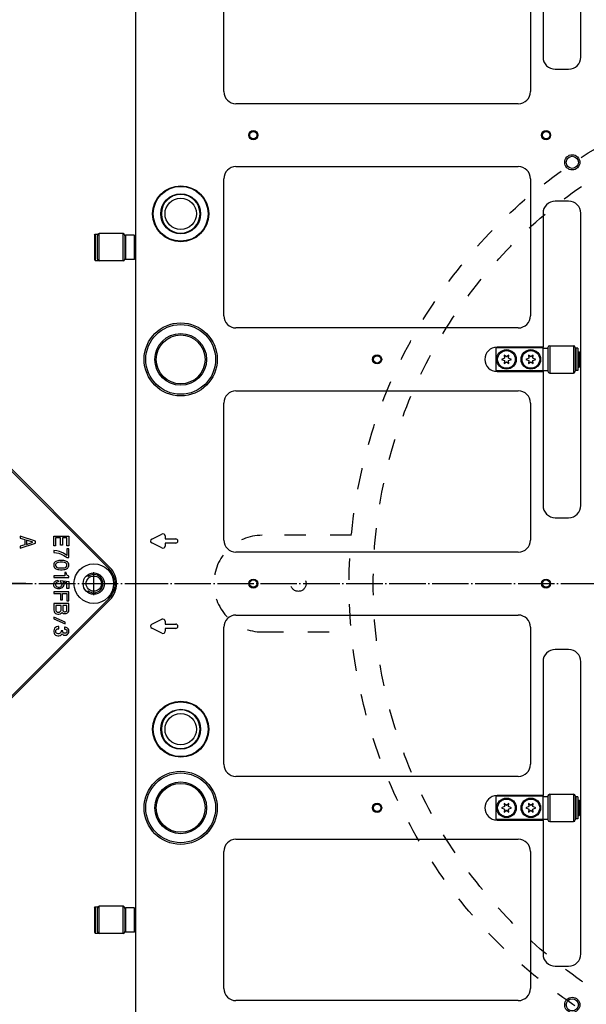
# Model space of a CAD drawing. Extents: x -1809 to 6113, y -4129 to 1471.
# Tile 135 of 197: x 2327 to 2513, y -1960 to -1637. Entities that reach past the tile are written whole.
import ezdxf

# ---------------------------------------------------------------- set-up
doc = ezdxf.new("R2010")
doc.units = 0
doc.linetypes.add('DASHED', pattern=[15, 7, -8])
doc.linetypes.add('DOT_CENTER', pattern=[14, 12, -1, 0, -1])
doc.layers.get('0').update_dxf_attribs({"linetype": 'CONTINUOUS'})
doc.layers.add('1', color=7, linetype='CONTINUOUS')

# ---------------------------------------------------------------- blocks, each defined once
blk = doc.blocks.new('DUT_BOARD__462', base_point=(2809.88, -1537.57))
at = {"color": 1, "linetype": 'CONTINUOUS'}
for p, q in [((2394.24, -1660.23), (2394.24, -1615.23)), ((2494.92, -1615.23), (2494.92, -1660.23)), ((2490.92, -1664.23), (2398.24, -1664.23)), ((2398.24, -1684.89), (2490.92, -1684.89)), ((2394.24, -1733.89), (2394.24, -1688.89)), ((2494.92, -1688.89), (2494.92, -1733.89)), ((2490.92, -1737.89), (2398.24, -1737.89)), ((2398.24, -1758.55), (2490.92, -1758.55)), ((2394.24, -1807.55), (2394.24, -1762.55)), ((2494.92, -1762.55), (2494.92, -1807.55)), ((2490.92, -1811.55), (2398.24, -1811.55)), ((2398.24, -1832.21), (2490.92, -1832.21)), ((2394.24, -1881.21), (2394.24, -1836.21)), ((2494.92, -1836.21), (2494.92, -1881.21)), ((2490.92, -1885.21), (2398.24, -1885.21)), ((2398.24, -1905.87), (2490.92, -1905.87)), ((2394.24, -1954.87), (2394.24, -1909.87)), ((2494.92, -1909.87), (2494.92, -1954.87)), ((2490.92, -1958.87), (2398.24, -1958.87))]:
    blk.add_line(p, q, dxfattribs=at)
for centre, start, end in [((2398.24, -1660.23), 180, -90), ((2490.92, -1660.23), -90, 0), ((2398.24, -1688.89), 90, 180), ((2490.92, -1688.89), 0, 90), ((2398.24, -1733.89), 180, -90), ((2490.92, -1733.89), -90, 0), ((2398.24, -1762.55), 90, 180), ((2490.92, -1762.55), 0, 90), ((2398.24, -1807.55), 180, -90), ((2490.92, -1807.55), -90, 0), ((2398.24, -1836.21), 90, 180), ((2490.92, -1836.21), 0, 90), ((2398.24, -1881.21), 180, -90), ((2490.92, -1881.21), -90, 0), ((2398.24, -1909.87), 90, 180), ((2490.92, -1909.87), 0, 90), ((2398.24, -1954.87), 180, -90), ((2490.92, -1954.87), -90, 0)]:
    blk.add_arc(centre, 4, start, end, dxfattribs=at)
blk = doc.blocks.new('6960-0041-0_2__470', base_point=(2386.44, -1694.04))
at = {"color": 1, "linetype": 'CONTINUOUS'}
blk.add_circle((2380.09, -1700.39), 5.15, dxfattribs=at)
for start, end in [(90, -90), (-90, 90)]:
    blk.add_arc((2380.09, -1700.39), 6.35, start, end, dxfattribs=at)
blk = doc.blocks.new('6960-0041-0_1__473', base_point=(2386.44, -1863.36))
at = {"color": 1, "linetype": 'CONTINUOUS'}
blk.add_circle((2380.09, -1869.71), 5.15, dxfattribs=at)
for start, end in [(90, -90), (-90, 90)]:
    blk.add_arc((2380.09, -1869.71), 6.35, start, end, dxfattribs=at)
blk = doc.blocks.new('HOLEPLUGS__478', base_point=(2830.38, -1546.72))
for name, p in [('6960-0041-0_2__470', (2386.44, -1694.04)), ('6960-0041-0_1__473', (2386.44, -1863.36))]:
    blk.add_blockref(name, p)
blk = doc.blocks.new('21791-0S112_2__479', base_point=(2392.09, -1736.22))
at = {"color": 1, "linetype": 'CONTINUOUS'}
for radius in [12, 11.45, 8.49, 8.03]:
    blk.add_circle((2380.09, -1748.22), radius, dxfattribs=at)
blk = doc.blocks.new('21791-0S112_1__480', base_point=(2392.09, -1883.54))
at = {"color": 1, "linetype": 'CONTINUOUS'}
for radius in [12, 11.45, 8.49, 8.03]:
    blk.add_circle((2380.09, -1895.54), radius, dxfattribs=at)
blk = doc.blocks.new('BUSHINGS_INTERFACE__482', base_point=(2836.03, -1736.22))
for name, p in [('21791-0S112_2__479', (2392.09, -1736.22)), ('21791-0S112_1__480', (2392.09, -1883.54))]:
    blk.add_blockref(name, p)
blk = doc.blocks.new('0515-2034_M3X12_2__489', base_point=(2489.96, -1745.32))
at = {"color": 1, "linetype": 'CONTINUOUS'}
for p, q in [((2486.37, -1747.82), (2485.46, -1748.22)), ((2485.46, -1748.22), (2486.37, -1748.62)), ((2486.26, -1746.83), (2486.37, -1747.82)), ((2487.06, -1747.42), (2486.26, -1746.83)), ((2486.37, -1748.62), (2486.26, -1749.6)), ((2486.26, -1749.6), (2487.06, -1749.02)), ((2487.86, -1746.83), (2487.06, -1747.42)), ((2487.06, -1749.02), (2487.86, -1749.6)), ((2487.75, -1747.82), (2487.86, -1746.83)), ((2488.66, -1748.22), (2487.75, -1747.82)), ((2487.75, -1748.62), (2488.66, -1748.22)), ((2487.86, -1749.6), (2487.75, -1748.62))]:
    blk.add_line(p, q, dxfattribs=at)
blk.add_circle((2487.06, -1748.22), 2.9, dxfattribs=at)
blk = doc.blocks.new('0515-2034_M3X12_3__490', base_point=(2497.96, -1745.32))
at = {"color": 1, "linetype": 'CONTINUOUS'}
for p, q in [((2494.37, -1747.82), (2493.46, -1748.22)), ((2493.46, -1748.22), (2494.37, -1748.62)), ((2494.26, -1746.83), (2494.37, -1747.82)), ((2495.06, -1747.42), (2494.26, -1746.83)), ((2494.37, -1748.62), (2494.26, -1749.6)), ((2494.26, -1749.6), (2495.06, -1749.02)), ((2495.86, -1746.83), (2495.06, -1747.42)), ((2495.06, -1749.02), (2495.86, -1749.6)), ((2495.75, -1747.82), (2495.86, -1746.83)), ((2496.66, -1748.22), (2495.75, -1747.82)), ((2495.75, -1748.62), (2496.66, -1748.22)), ((2495.86, -1749.6), (2495.75, -1748.62))]:
    blk.add_line(p, q, dxfattribs=at)
blk.add_circle((2495.06, -1748.22), 2.9, dxfattribs=at)
blk = doc.blocks.new('0515-2034_M3X12_3__491', base_point=(2497.96, -1892.64))
at = {"color": 1, "linetype": 'CONTINUOUS'}
for p, q in [((2494.37, -1895.14), (2493.46, -1895.54)), ((2494.26, -1894.15), (2494.37, -1895.14)), ((2495.06, -1894.74), (2494.26, -1894.15)), ((2495.86, -1894.15), (2495.06, -1894.74)), ((2495.75, -1895.14), (2495.86, -1894.15)), ((2496.66, -1895.54), (2495.75, -1895.14)), ((2493.46, -1895.54), (2494.37, -1895.94)), ((2494.37, -1895.94), (2494.26, -1896.92)), ((2494.26, -1896.92), (2495.06, -1896.34)), ((2495.06, -1896.34), (2495.86, -1896.92)), ((2495.75, -1895.94), (2496.66, -1895.54)), ((2495.86, -1896.92), (2495.75, -1895.94))]:
    blk.add_line(p, q, dxfattribs=at)
blk.add_circle((2495.06, -1895.54), 2.9, dxfattribs=at)
blk = doc.blocks.new('0515-2034_M3X12_2__498', base_point=(2489.96, -1892.64))
at = {"color": 1, "linetype": 'CONTINUOUS'}
for p, q in [((2486.37, -1895.14), (2485.46, -1895.54)), ((2486.26, -1894.15), (2486.37, -1895.14)), ((2487.06, -1894.74), (2486.26, -1894.15)), ((2487.86, -1894.15), (2487.06, -1894.74)), ((2487.75, -1895.14), (2487.86, -1894.15)), ((2488.66, -1895.54), (2487.75, -1895.14)), ((2485.46, -1895.54), (2486.37, -1895.94)), ((2486.37, -1895.94), (2486.26, -1896.92)), ((2486.26, -1896.92), (2487.06, -1896.34)), ((2487.06, -1896.34), (2487.86, -1896.92)), ((2487.75, -1895.94), (2488.66, -1895.54)), ((2487.86, -1896.92), (2487.75, -1895.94))]:
    blk.add_line(p, q, dxfattribs=at)
blk.add_circle((2487.06, -1895.54), 2.9, dxfattribs=at)
blk = doc.blocks.new('SCREWSET_STIFFENER__499', base_point=(2719.96, -1598))
for name, p in [('0515-2034_M3X12_2__489', (2489.96, -1745.32)), ('0515-2034_M3X12_3__490', (2497.96, -1745.32)), ('0515-2034_M3X12_2__498', (2489.96, -1892.64)), ('0515-2034_M3X12_3__491', (2497.96, -1892.64))]:
    blk.add_blockref(name, p)
blk = doc.blocks.new('BEARING_HK0509__521', base_point=(2361.76, -1706.89))
at = {"color": 1, "linetype": 'CONTINUOUS'}
for p, q in [((2352.76, -1708.89), (2352.76, -1707.49)), ((2353.36, -1715.89), (2353.36, -1706.89)), ((2361.16, -1706.89), (2353.36, -1706.89)), ((2361.16, -1715.89), (2361.16, -1706.89)), ((2361.76, -1707.59), (2361.76, -1707.49)), ((2361.76, -1707.59), (2361.76, -1711.39)), ((2352.76, -1713.89), (2352.76, -1708.89)), ((2352.76, -1715.29), (2352.76, -1713.89)), ((2361.76, -1711.39), (2361.76, -1715.19)), ((2361.16, -1715.89), (2353.36, -1715.89)), ((2361.76, -1715.29), (2361.76, -1715.19))]:
    blk.add_line(p, q, dxfattribs=at)
for centre, start, end in [((2353.36, -1707.49), 90, 180), ((2361.16, -1707.49), 0, 90), ((2353.36, -1715.29), 180, -90), ((2361.16, -1715.29), -90, 0)]:
    blk.add_arc(centre, 0.6, start, end, dxfattribs=at)
blk = doc.blocks.new('24791-0S111__522', base_point=(2365.06, -1707.39))
at = {"color": 1, "linetype": 'CONTINUOUS'}
for p, q in [((2361.76, -1707.59), (2361.96, -1707.39)), ((2361.76, -1707.59), (2361.76, -1711.39)), ((2361.96, -1707.39), (2361.96, -1711.39)), ((2364.86, -1707.39), (2361.96, -1707.39)), ((2364.86, -1707.39), (2364.86, -1711.39)), ((2365.06, -1707.59), (2364.86, -1707.39)), ((2365.06, -1707.59), (2365.06, -1711.39)), ((2361.76, -1711.39), (2361.76, -1715.19)), ((2361.96, -1711.39), (2361.96, -1715.39)), ((2364.86, -1711.39), (2364.86, -1715.39)), ((2365.06, -1711.39), (2365.06, -1715.19)), ((2361.76, -1715.19), (2361.96, -1715.39)), ((2364.86, -1715.39), (2361.96, -1715.39)), ((2365.06, -1715.19), (2364.86, -1715.39))]:
    blk.add_line(p, q, dxfattribs=at)
blk = doc.blocks.new('E2812-23753-0__523', base_point=(2365.26, -1707.09))
at = {"color": 1, "linetype": 'CONTINUOUS'}
for p, q in [((2351.76, -1707.39), (2352.06, -1707.09)), ((2351.76, -1707.39), (2351.76, -1715.39)), ((2352.06, -1707.09), (2352.06, -1715.69)), ((2352.06, -1707.09), (2352.76, -1707.09)), ((2352.76, -1707.09), (2352.76, -1707.49)), ((2352.76, -1708.89), (2352.76, -1707.49)), ((2352.76, -1713.89), (2352.76, -1708.89)), ((2365.26, -1708.89), (2365.06, -1708.89)), ((2352.76, -1715.29), (2352.76, -1713.89)), ((2365.26, -1713.89), (2365.06, -1713.89)), ((2351.76, -1715.39), (2352.06, -1715.69)), ((2352.06, -1715.69), (2352.76, -1715.69)), ((2352.76, -1715.29), (2352.76, -1715.69))]:
    blk.add_line(p, q, dxfattribs=at)
blk = doc.blocks.new('BEARING_ASSY1_1__524', base_point=(2365.26, -1706.89))
for name, p in [('E2812-23753-0__523', (2365.26, -1707.09)), ('BEARING_HK0509__521', (2361.76, -1706.89)), ('24791-0S111__522', (2365.06, -1707.39))]:
    blk.add_blockref(name, p)
blk = doc.blocks.new('BEARING_HK0509__533', base_point=(2509.66, -1891.04))
at = {"color": 1, "linetype": 'CONTINUOUS'}
for p, q in [((2500.66, -1891.64), (2500.66, -1891.84)), ((2500.66, -1891.84), (2500.66, -1893.04)), ((2501.26, -1891.04), (2509.06, -1891.04)), ((2501.26, -1891.04), (2501.26, -1900.04)), ((2509.06, -1891.04), (2509.06, -1900.04)), ((2509.66, -1891.64), (2509.66, -1899.44)), ((2500.66, -1893.04), (2500.66, -1898.04)), ((2500.66, -1898.04), (2500.66, -1899.24)), ((2500.66, -1899.24), (2500.66, -1899.44)), ((2501.26, -1900.04), (2509.06, -1900.04))]:
    blk.add_line(p, q, dxfattribs=at)
for centre, start, end in [((2501.26, -1891.64), 90, 180), ((2509.06, -1891.64), 0, 90), ((2501.26, -1899.44), 180, -90), ((2509.06, -1899.44), -90, 0)]:
    blk.add_arc(centre, 0.6, start, end, dxfattribs=at)
blk = doc.blocks.new('23796-0S111__534', base_point=(2511.16, -1891.74))
at = {"color": 1, "linetype": 'CONTINUOUS'}
for p, q in [((2483.56, -1891.74), (2483.56, -1899.34)), ((2499.06, -1891.74), (2483.56, -1891.74)), ((2499.06, -1891.84), (2499.06, -1891.74)), ((2499.06, -1899.24), (2499.06, -1891.84)), ((2499.06, -1891.84), (2500.66, -1891.84)), ((2500.66, -1891.84), (2500.66, -1893.04)), ((2500.66, -1893.04), (2500.66, -1898.04)), ((2509.66, -1893.04), (2509.86, -1893.04)), ((2509.86, -1893.04), (2509.86, -1893.94)), ((2509.86, -1893.94), (2509.86, -1895.54)), ((2510.56, -1893.94), (2510.46, -1893.94)), ((2510.56, -1893.04), (2510.96, -1893.04)), ((2510.56, -1893.04), (2510.56, -1893.94)), ((2510.56, -1893.94), (2510.56, -1895.54)), ((2511.16, -1893.24), (2510.96, -1893.04)), ((2510.96, -1893.04), (2510.96, -1895.54)), ((2511.16, -1897.84), (2511.16, -1893.24)), ((2500.66, -1898.04), (2500.66, -1899.24)), ((2509.66, -1898.04), (2509.86, -1898.04)), ((2509.86, -1895.54), (2509.86, -1897.14)), ((2509.86, -1897.14), (2509.86, -1898.04)), ((2510.56, -1897.14), (2510.46, -1897.14)), ((2510.56, -1895.54), (2510.56, -1897.14)), ((2510.56, -1897.14), (2510.56, -1898.04)), ((2510.56, -1898.04), (2510.96, -1898.04)), ((2510.96, -1895.54), (2510.96, -1898.04)), ((2511.16, -1897.84), (2510.96, -1898.04)), ((2499.06, -1899.34), (2483.56, -1899.34)), ((2499.06, -1899.34), (2499.06, -1899.24)), ((2499.06, -1899.24), (2500.66, -1899.24))]:
    blk.add_line(p, q, dxfattribs=at)
for centre in [(2487.06, -1895.54), (2495.06, -1895.54)]:
    blk.add_circle(centre, 3.2, dxfattribs=at)
blk = doc.blocks.new('WASHER1__535', base_point=(2510.46, -1891.89))
at = {"color": 1, "linetype": 'CONTINUOUS'}
for p, q in [((2509.86, -1891.89), (2509.86, -1893.04)), ((2510.46, -1891.89), (2509.86, -1891.89)), ((2510.46, -1891.89), (2510.46, -1899.19)), ((2509.86, -1893.04), (2509.86, -1893.94)), ((2509.86, -1893.94), (2509.86, -1895.54)), ((2509.86, -1895.54), (2509.86, -1897.14)), ((2509.86, -1897.14), (2509.86, -1898.04)), ((2509.86, -1898.04), (2509.86, -1899.19)), ((2510.46, -1899.19), (2509.86, -1899.19))]:
    blk.add_line(p, q, dxfattribs=at)
blk = doc.blocks.new('BEARING_ASSY2_2__536', base_point=(2511.16, -1891.04))
for name, p in [('23796-0S111__534', (2511.16, -1891.74)), ('BEARING_HK0509__533', (2509.66, -1891.04)), ('WASHER1__535', (2510.46, -1891.89))]:
    blk.add_blockref(name, p)
blk = doc.blocks.new('BEARING_HK0509__541', base_point=(2509.66, -1743.72))
at = {"color": 1, "linetype": 'CONTINUOUS'}
for p, q in [((2500.66, -1744.32), (2500.66, -1744.52)), ((2500.66, -1744.52), (2500.66, -1745.72)), ((2500.66, -1745.72), (2500.66, -1750.72)), ((2501.26, -1743.72), (2509.06, -1743.72)), ((2501.26, -1743.72), (2501.26, -1752.72)), ((2509.06, -1743.72), (2509.06, -1752.72)), ((2509.66, -1744.32), (2509.66, -1752.12)), ((2500.66, -1750.72), (2500.66, -1751.92)), ((2500.66, -1751.92), (2500.66, -1752.12)), ((2501.26, -1752.72), (2509.06, -1752.72))]:
    blk.add_line(p, q, dxfattribs=at)
for centre, start, end in [((2501.26, -1744.32), 90, 180), ((2509.06, -1744.32), 0, 90), ((2501.26, -1752.12), 180, -90), ((2509.06, -1752.12), -90, 0)]:
    blk.add_arc(centre, 0.6, start, end, dxfattribs=at)
blk = doc.blocks.new('WASHER1__542', base_point=(2510.46, -1744.57))
at = {"color": 1, "linetype": 'CONTINUOUS'}
for p, q in [((2509.86, -1744.57), (2509.86, -1745.72)), ((2510.46, -1744.57), (2509.86, -1744.57)), ((2509.86, -1745.72), (2509.86, -1746.62)), ((2509.86, -1746.62), (2509.86, -1748.22)), ((2510.46, -1744.57), (2510.46, -1751.87)), ((2509.86, -1748.22), (2509.86, -1749.82)), ((2509.86, -1749.82), (2509.86, -1750.72)), ((2509.86, -1750.72), (2509.86, -1751.87)), ((2510.46, -1751.87), (2509.86, -1751.87))]:
    blk.add_line(p, q, dxfattribs=at)
blk = doc.blocks.new('23796-0S111__543', base_point=(2511.16, -1744.42))
at = {"color": 1, "linetype": 'CONTINUOUS'}
for p, q in [((2499.06, -1744.42), (2483.56, -1744.42)), ((2483.56, -1744.42), (2483.56, -1752.02)), ((2499.06, -1744.52), (2499.06, -1744.42)), ((2499.06, -1751.92), (2499.06, -1744.52)), ((2499.06, -1744.52), (2500.66, -1744.52)), ((2500.66, -1744.52), (2500.66, -1745.72)), ((2500.66, -1745.72), (2500.66, -1750.72)), ((2509.66, -1745.72), (2509.86, -1745.72)), ((2509.86, -1745.72), (2509.86, -1746.62)), ((2509.86, -1746.62), (2509.86, -1748.22)), ((2510.56, -1746.62), (2510.46, -1746.62)), ((2510.56, -1745.72), (2510.96, -1745.72)), ((2510.56, -1745.72), (2510.56, -1746.62)), ((2510.56, -1746.62), (2510.56, -1748.22)), ((2510.96, -1745.72), (2510.96, -1748.22)), ((2511.16, -1745.92), (2510.96, -1745.72)), ((2511.16, -1750.52), (2511.16, -1745.92)), ((2509.86, -1748.22), (2509.86, -1749.82)), ((2509.86, -1749.82), (2509.86, -1750.72)), ((2510.56, -1749.82), (2510.46, -1749.82)), ((2510.56, -1748.22), (2510.56, -1749.82)), ((2510.56, -1749.82), (2510.56, -1750.72)), ((2510.96, -1748.22), (2510.96, -1750.72)), ((2499.06, -1752.02), (2483.56, -1752.02)), ((2499.06, -1752.02), (2499.06, -1751.92)), ((2499.06, -1751.92), (2500.66, -1751.92)), ((2500.66, -1750.72), (2500.66, -1751.92)), ((2509.66, -1750.72), (2509.86, -1750.72)), ((2510.56, -1750.72), (2510.96, -1750.72)), ((2511.16, -1750.52), (2510.96, -1750.72))]:
    blk.add_line(p, q, dxfattribs=at)
for centre in [(2487.06, -1748.22), (2495.06, -1748.22)]:
    blk.add_circle(centre, 3.2, dxfattribs=at)
blk = doc.blocks.new('BEARING_ASSY2_1__544', base_point=(2511.16, -1743.72))
for name, p in [('23796-0S111__543', (2511.16, -1744.42)), ('BEARING_HK0509__541', (2509.66, -1743.72)), ('WASHER1__542', (2510.46, -1744.57))]:
    blk.add_blockref(name, p)
blk = doc.blocks.new('24791-0S111__561', base_point=(2365.06, -1928.37))
at = {"color": 1, "linetype": 'CONTINUOUS'}
for p, q in [((2361.76, -1928.57), (2361.96, -1928.37)), ((2361.76, -1928.57), (2361.76, -1932.37)), ((2361.96, -1928.37), (2361.96, -1932.37)), ((2364.86, -1928.37), (2361.96, -1928.37)), ((2364.86, -1928.37), (2364.86, -1932.37)), ((2365.06, -1928.57), (2364.86, -1928.37)), ((2365.06, -1928.57), (2365.06, -1932.37)), ((2361.76, -1932.37), (2361.76, -1936.17)), ((2361.96, -1932.37), (2361.96, -1936.37)), ((2364.86, -1932.37), (2364.86, -1936.37)), ((2365.06, -1932.37), (2365.06, -1936.17)), ((2361.76, -1936.17), (2361.96, -1936.37)), ((2364.86, -1936.37), (2361.96, -1936.37)), ((2365.06, -1936.17), (2364.86, -1936.37))]:
    blk.add_line(p, q, dxfattribs=at)
blk = doc.blocks.new('E2812-23753-0__562', base_point=(2365.26, -1928.07))
at = {"color": 1, "linetype": 'CONTINUOUS'}
for p, q in [((2351.76, -1928.37), (2352.06, -1928.07)), ((2351.76, -1928.37), (2351.76, -1936.37)), ((2352.06, -1928.07), (2352.76, -1928.07)), ((2352.06, -1928.07), (2352.06, -1936.67)), ((2352.76, -1928.07), (2352.76, -1928.47)), ((2352.76, -1929.87), (2352.76, -1928.47)), ((2352.76, -1934.87), (2352.76, -1929.87)), ((2365.26, -1929.87), (2365.06, -1929.87)), ((2351.76, -1936.37), (2352.06, -1936.67)), ((2352.06, -1936.67), (2352.76, -1936.67)), ((2352.76, -1936.27), (2352.76, -1934.87)), ((2352.76, -1936.27), (2352.76, -1936.67)), ((2365.26, -1934.87), (2365.06, -1934.87))]:
    blk.add_line(p, q, dxfattribs=at)
blk = doc.blocks.new('BEARING_HK0509__563', base_point=(2361.76, -1927.87))
at = {"color": 1, "linetype": 'CONTINUOUS'}
for p, q in [((2352.76, -1929.87), (2352.76, -1928.47)), ((2352.76, -1934.87), (2352.76, -1929.87)), ((2361.16, -1927.87), (2353.36, -1927.87)), ((2353.36, -1936.87), (2353.36, -1927.87)), ((2361.16, -1936.87), (2361.16, -1927.87)), ((2361.76, -1928.57), (2361.76, -1928.47)), ((2361.76, -1928.57), (2361.76, -1932.37)), ((2361.76, -1932.37), (2361.76, -1936.17)), ((2352.76, -1936.27), (2352.76, -1934.87)), ((2361.16, -1936.87), (2353.36, -1936.87)), ((2361.76, -1936.27), (2361.76, -1936.17))]:
    blk.add_line(p, q, dxfattribs=at)
for centre, start, end in [((2353.36, -1928.47), 90, 180), ((2361.16, -1928.47), 0, 90), ((2353.36, -1936.27), 180, -90), ((2361.16, -1936.27), -90, 0)]:
    blk.add_arc(centre, 0.6, start, end, dxfattribs=at)
blk = doc.blocks.new('BEARING_ASSY1_2__564', base_point=(2365.26, -1927.87))
for name, p in [('E2812-23753-0__562', (2365.26, -1928.07)), ('BEARING_HK0509__563', (2361.76, -1927.87)), ('24791-0S111__561', (2365.06, -1928.37))]:
    blk.add_blockref(name, p)
blk = doc.blocks.new('BEARINGS__569', base_point=(2852.36, -1569.57))
for name, p in [('BEARING_ASSY1_1__524', (2365.26, -1706.89)), ('BEARING_ASSY2_1__544', (2511.16, -1743.72)), ('BEARING_ASSY2_2__536', (2511.16, -1891.04)), ('BEARING_ASSY1_2__564', (2365.26, -1927.87))]:
    blk.add_blockref(name, p)
blk = doc.blocks.new('SMALLPARTS__570', base_point=(2852.36, -1481.88))
for name, p in [('HOLEPLUGS__478', (2830.38, -1546.72)), ('BEARINGS__569', (2852.36, -1569.57)), ('SCREWSET_STIFFENER__499', (2719.96, -1598)), ('BUSHINGS_INTERFACE__482', (2836.03, -1736.22))]:
    blk.add_blockref(name, p)
blk = doc.blocks.new('E7018-24101__571', base_point=(2838.86, -1521.88))
at = {"color": 1, "linetype": 'CONTINUOUS'}
for p, q in [((2365.26, -1525.88), (2365.26, -2117.88)), ((2511.46, -1648.9), (2511.46, -1552.9)), ((2499.06, -1604.9), (2499.06, -1648.9)), ((2394.24, -1660.23), (2394.24, -1615.23)), ((2494.92, -1615.23), (2494.92, -1660.23)), ((2503.06, -1652.9), (2507.46, -1652.9)), ((2490.92, -1664.23), (2398.24, -1664.23)), ((2398.24, -1684.89), (2490.92, -1684.89)), ((2394.24, -1733.89), (2394.24, -1688.89)), ((2494.92, -1688.89), (2494.92, -1733.89)), ((2507.46, -1696.22), (2503.06, -1696.22)), ((2499.06, -1700.22), (2499.06, -1744.22)), ((2511.46, -1796.22), (2511.46, -1700.22)), ((2490.92, -1737.89), (2398.24, -1737.89)), ((2499.06, -1744.22), (2483.96, -1744.22)), ((2499.06, -1744.42), (2499.06, -1744.22)), ((2499.06, -1744.52), (2499.06, -1744.42)), ((2499.06, -1751.92), (2499.06, -1744.52)), ((2483.96, -1752.22), (2499.06, -1752.22)), ((2499.06, -1752.02), (2499.06, -1751.92)), ((2499.06, -1752.22), (2499.06, -1752.02)), ((2499.06, -1752.22), (2499.06, -1796.22)), ((2398.24, -1758.55), (2490.92, -1758.55)), ((2394.24, -1807.55), (2394.24, -1762.55)), ((2494.92, -1762.55), (2494.92, -1807.55)), ((2503.06, -1800.22), (2507.46, -1800.22)), ((2370.6, -1807.25), (2373.94, -1805.59)), ((2374.95, -1806.21), (2374.95, -1807.18)), ((2374.95, -1807.18), (2378.49, -1807.18)), ((2379.19, -1807.88), (2379.19, -1807.88)), ((2373.94, -1810.17), (2370.6, -1808.51)), ((2378.49, -1808.58), (2374.95, -1808.58)), ((2374.95, -1808.58), (2374.95, -1809.55)), ((2490.92, -1811.55), (2398.24, -1811.55)), ((2370.6, -1835.25), (2373.94, -1833.59)), ((2398.24, -1832.21), (2490.92, -1832.21)), ((2373.94, -1838.17), (2370.6, -1836.51)), ((2374.95, -1834.21), (2374.95, -1835.18)), ((2374.95, -1835.18), (2378.49, -1835.18)), ((2378.49, -1836.58), (2374.95, -1836.58)), ((2374.95, -1836.58), (2374.95, -1837.55)), ((2379.19, -1835.88), (2379.19, -1835.88)), ((2394.24, -1881.21), (2394.24, -1836.21)), ((2494.92, -1836.21), (2494.92, -1881.21)), ((2507.46, -1843.54), (2503.06, -1843.54)), ((2499.06, -1847.54), (2499.06, -1891.54)), ((2511.46, -1943.54), (2511.46, -1847.54)), ((2490.92, -1885.21), (2398.24, -1885.21)), ((2499.06, -1891.54), (2483.96, -1891.54)), ((2499.06, -1891.74), (2499.06, -1891.54)), ((2499.06, -1891.84), (2499.06, -1891.74)), ((2499.06, -1899.24), (2499.06, -1891.84)), ((2483.96, -1899.54), (2499.06, -1899.54)), ((2499.06, -1899.34), (2499.06, -1899.24)), ((2499.06, -1899.54), (2499.06, -1899.34)), ((2499.06, -1899.54), (2499.06, -1943.54)), ((2398.24, -1905.87), (2490.92, -1905.87)), ((2394.24, -1954.87), (2394.24, -1909.87)), ((2494.92, -1909.87), (2494.92, -1954.87)), ((2503.06, -1947.54), (2507.46, -1947.54)), ((2490.92, -1958.87), (2398.24, -1958.87))]:
    blk.add_line(p, q, dxfattribs=at)
for centre, radius in [((2403.94, -1674.56), 1.5), ((2403.94, -1674.56), 1.2), ((2500.06, -1674.56), 1.5), ((2500.06, -1674.56), 1.2), ((2508.66, -1683.48), 2.5), ((2508.66, -1683.48), 2), ((2380.09, -1700.39), 9.2), ((2380.09, -1700.39), 9), ((2380.09, -1700.39), 6.55), ((2444.58, -1748.22), 1.5), ((2444.58, -1748.22), 1.2), ((2403.94, -1821.88), 1.5), ((2403.94, -1821.88), 1.2), ((2500.06, -1821.88), 1.5), ((2500.06, -1821.88), 1.2), ((2380.09, -1869.71), 9.2), ((2380.09, -1869.71), 9), ((2380.09, -1869.71), 6.55), ((2444.58, -1895.54), 1.5), ((2444.58, -1895.54), 1.2), ((2508.66, -1960.28), 2.5), ((2508.66, -1960.28), 2)]:
    blk.add_circle(centre, radius, dxfattribs=at)
for centre, radius, start, end in [((2503.06, -1648.9), 4, 180, -90), ((2507.46, -1648.9), 4, -90, 0), ((2398.24, -1660.23), 4, 180, -90), ((2490.92, -1660.23), 4, -90, 0), ((2398.24, -1688.89), 4, 90, 180), ((2490.92, -1688.89), 4, 0, 90), ((2380.09, -1700.39), 6.35, 90, -90), ((2380.09, -1700.39), 6.35, -90, 90), ((2503.06, -1700.22), 4, 90, 180), ((2507.46, -1700.22), 4, 0, 90), ((2398.24, -1733.89), 4, 180, -90), ((2490.92, -1733.89), 4, -90, 0), ((2483.96, -1748.22), 4, 90, -90), ((2398.24, -1762.55), 4, 90, 180), ((2490.92, -1762.55), 4, 0, 90), ((2503.06, -1796.22), 4, 180, -90), ((2507.46, -1796.22), 4, -90, 0), ((2370.92, -1807.88), 0.7, 116.5651, -116.5651), ((2374.25, -1806.21), 0.7, 0, 116.5651), ((2378.49, -1807.88), 0.7, 0, 90), ((2378.49, -1807.88), 0.7, -90, 0), ((2398.24, -1807.55), 4, 180, -90), ((2490.92, -1807.55), 4, -90, 0), ((2374.25, -1809.55), 0.7, -116.5651, 0), ((2374.25, -1834.21), 0.7, 0, 116.5651), ((2398.24, -1836.21), 4, 90, 180), ((2490.92, -1836.21), 4, 0, 90), ((2370.92, -1835.88), 0.7, 116.5651, -116.5651), ((2378.49, -1835.88), 0.7, 0, 90), ((2378.49, -1835.88), 0.7, -90, 0), ((2374.25, -1837.55), 0.7, -116.5651, 0), ((2503.06, -1847.54), 4, 90, 180), ((2507.46, -1847.54), 4, 0, 90), ((2380.09, -1869.71), 6.35, 90, -90), ((2380.09, -1869.71), 6.35, -90, 90), ((2398.24, -1881.21), 4, 180, -90), ((2490.92, -1881.21), 4, -90, 0), ((2483.96, -1895.54), 4, 90, -90), ((2398.24, -1909.87), 4, 90, 180), ((2490.92, -1909.87), 4, 0, 90), ((2503.06, -1943.54), 4, 180, -90), ((2507.46, -1943.54), 4, -90, 0), ((2398.24, -1954.87), 4, 180, -90), ((2490.92, -1954.87), 4, -90, 0)]:
    blk.add_arc(centre, radius, start, end, dxfattribs=at)
blk = doc.blocks.new('E7018-64101__572', base_point=(2852.36, -1481.88))
for name, p in [('SMALLPARTS__570', (2852.36, -1481.88)), ('E7018-24101__571', (2838.86, -1521.88))]:
    blk.add_blockref(name, p)
blk = doc.blocks.new('STIFF_ASSY_DUTBD__573', base_point=(2852.36, -1481.88))
for name, p in [('E7018-64101__572', (2852.36, -1481.88)), ('DUT_BOARD__462', (2809.88, -1537.57))]:
    blk.add_blockref(name, p)
blk = doc.blocks.new('A1__574', base_point=(2852.36, -1481.88))
blk.add_blockref('STIFF_ASSY_DUTBD__573', (2852.36, -1481.88))
blk = doc.blocks.new('FRONT1__575', base_point=(2852.36, -1481.88))
blk.add_blockref('A1__574', (2852.36, -1481.88))
blk = doc.blocks.new('L1__576', base_point=(2852.36, -1481.88))
blk.add_blockref('FRONT1__575', (2852.36, -1481.88))
blk = doc.blocks.new('E7015-23252__635', base_point=(2163.06, -1871.88))
at = {"layer": '1', "color": 6, "linetype": 'CONTINUOUS'}
for p, q in [((2314.01, -1774.43), (2356.51, -1816.93)), ((2314.36, -1774.08), (2356.86, -1816.58)), ((2327.39, -1806.28), (2327.39, -1806.9)), ((2332.39, -1807.91), (2327.39, -1806.28)), ((2327.39, -1806.9), (2328.89, -1807.4)), ((2328.89, -1807.4), (2328.89, -1809.09)), ((2329.51, -1807.57), (2329.51, -1808.98)), ((2331.51, -1808.25), (2329.51, -1807.57)), ((2332.39, -1808.59), (2332.39, -1807.91)), ((2338.39, -1806.25), (2343.39, -1806.25)), ((2338.39, -1809.51), (2338.39, -1806.25)), ((2339.01, -1806.86), (2339.01, -1809.51)), ((2340.64, -1806.86), (2339.01, -1806.86)), ((2340.64, -1809.23), (2340.64, -1806.86)), ((2341.26, -1806.86), (2341.26, -1809.23)), ((2342.76, -1806.86), (2341.26, -1806.86)), ((2342.76, -1809.45), (2342.76, -1806.86)), ((2343.39, -1806.25), (2343.39, -1809.45)), ((2327.39, -1810.22), (2332.39, -1808.59)), ((2328.89, -1809.09), (2327.39, -1809.6)), ((2327.39, -1809.6), (2327.39, -1810.22)), ((2329.51, -1808.98), (2331.51, -1808.25)), ((2339.01, -1809.51), (2338.39, -1809.51)), ((2338.39, -1810.97), (2338.39, -1811.65)), ((2339.39, -1811.08), (2338.39, -1810.97)), ((2340.32, -1811.36), (2339.39, -1811.08)), ((2340.89, -1811.59), (2340.32, -1811.36)), ((2341.26, -1809.23), (2340.64, -1809.23)), ((2343.39, -1809.45), (2342.76, -1809.45)), ((2342.76, -1810.41), (2342.76, -1812.66)), ((2343.39, -1810.41), (2342.76, -1810.41)), ((2343.39, -1813.33), (2343.39, -1810.41)), ((2338.39, -1811.65), (2339.32, -1811.76)), ((2339.14, -1814.57), (2338.89, -1814.74)), ((2339.39, -1814.46), (2339.14, -1814.57)), ((2339.32, -1811.76), (2340.07, -1811.93)), ((2339.7, -1814.35), (2339.39, -1814.46)), ((2340.07, -1814.29), (2339.7, -1814.35)), ((2340.07, -1811.93), (2340.82, -1812.21)), ((2340.64, -1814.23), (2340.07, -1814.29)), ((2341.14, -1814.23), (2340.64, -1814.23)), ((2340.82, -1812.21), (2341.76, -1812.66)), ((2341.64, -1811.93), (2340.89, -1811.59)), ((2341.7, -1814.29), (2341.14, -1814.23)), ((2342.76, -1812.66), (2341.64, -1811.93)), ((2342.07, -1814.35), (2341.7, -1814.29)), ((2341.76, -1812.66), (2342.82, -1813.33)), ((2342.39, -1814.46), (2342.07, -1814.35)), ((2342.64, -1814.57), (2342.39, -1814.46)), ((2342.89, -1814.74), (2342.64, -1814.57)), ((2342.82, -1813.33), (2343.39, -1813.33)), ((2338.45, -1815.36), (2338.39, -1815.58)), ((2338.39, -1815.58), (2338.39, -1815.98)), ((2338.39, -1815.98), (2338.45, -1816.2)), ((2338.57, -1815.08), (2338.45, -1815.36)), ((2338.45, -1816.2), (2338.57, -1816.48)), ((2338.7, -1814.91), (2338.57, -1815.08)), ((2338.57, -1816.48), (2338.7, -1816.65)), ((2338.89, -1814.74), (2338.7, -1814.91)), ((2338.7, -1816.65), (2338.89, -1816.82)), ((2338.89, -1816.82), (2339.14, -1816.99)), ((2339.14, -1815.36), (2339.01, -1815.58)), ((2339.01, -1815.58), (2339.01, -1815.98)), ((2339.01, -1815.98), (2339.14, -1816.2)), ((2339.32, -1815.13), (2339.14, -1815.36)), ((2339.14, -1816.2), (2339.32, -1816.43)), ((2339.14, -1816.99), (2339.39, -1817.1)), ((2339.51, -1815.02), (2339.32, -1815.13)), ((2339.32, -1816.43), (2339.51, -1816.54)), ((2339.39, -1817.1), (2339.7, -1817.21)), ((2339.82, -1814.91), (2339.51, -1815.02)), ((2339.51, -1816.54), (2339.82, -1816.65)), ((2339.7, -1817.21), (2340.07, -1817.27)), ((2340.51, -1814.85), (2339.82, -1814.91)), ((2339.82, -1816.65), (2340.51, -1816.71)), ((2340.07, -1817.27), (2340.64, -1817.33)), ((2341.26, -1814.85), (2340.51, -1814.85)), ((2340.51, -1816.71), (2341.26, -1816.71)), ((2340.64, -1817.33), (2341.14, -1817.33)), ((2341.14, -1817.33), (2341.7, -1817.27)), ((2341.95, -1814.91), (2341.26, -1814.85)), ((2341.26, -1816.71), (2341.95, -1816.65)), ((2341.7, -1817.27), (2342.07, -1817.21)), ((2342.26, -1815.02), (2341.95, -1814.91)), ((2341.95, -1816.65), (2342.26, -1816.54)), ((2342.07, -1817.21), (2342.39, -1817.1)), ((2342.45, -1815.13), (2342.26, -1815.02)), ((2342.26, -1816.54), (2342.45, -1816.43)), ((2342.39, -1817.1), (2342.64, -1816.99)), ((2342.64, -1815.36), (2342.45, -1815.13)), ((2342.45, -1816.43), (2342.64, -1816.2)), ((2342.76, -1815.58), (2342.64, -1815.36)), ((2342.64, -1816.2), (2342.76, -1815.98)), ((2342.64, -1816.99), (2342.89, -1816.82)), ((2342.76, -1815.98), (2342.76, -1815.58)), ((2343.07, -1814.91), (2342.89, -1814.74)), ((2342.89, -1816.82), (2343.07, -1816.65)), ((2343.2, -1815.08), (2343.07, -1814.91)), ((2343.07, -1816.65), (2343.2, -1816.48)), ((2343.32, -1815.36), (2343.2, -1815.08)), ((2343.2, -1816.48), (2343.32, -1816.2)), ((2343.39, -1815.58), (2343.32, -1815.36)), ((2343.32, -1816.2), (2343.39, -1815.98)), ((2343.39, -1815.98), (2343.39, -1815.58)), ((2338.39, -1819.3), (2338.39, -1819.86)), ((2342.01, -1819.3), (2338.39, -1819.3)), ((2338.39, -1819.86), (2343.39, -1819.86)), ((2338.89, -1821.15), (2339.14, -1820.98)), ((2339.14, -1820.98), (2339.39, -1820.87)), ((2339.39, -1820.87), (2339.76, -1820.76)), ((2339.76, -1820.76), (2339.82, -1821.32)), ((2340.64, -1820.81), (2343.39, -1821.15)), ((2340.64, -1821.38), (2340.64, -1820.81)), ((2342.01, -1818.23), (2342.01, -1819.3)), ((2342.51, -1818.23), (2342.01, -1818.23)), ((2342.51, -1818.34), (2342.51, -1818.23)), ((2342.57, -1818.62), (2342.51, -1818.34)), ((2342.64, -1818.79), (2342.57, -1818.62)), ((2342.76, -1819.01), (2342.64, -1818.79)), ((2342.95, -1819.18), (2342.76, -1819.01)), ((2343.2, -1819.35), (2342.95, -1819.18)), ((2343.39, -1819.41), (2343.2, -1819.35)), ((2343.39, -1819.86), (2343.39, -1819.41)), ((2338.39, -1822.05), (2338.45, -1821.77)), ((2338.39, -1822.33), (2338.39, -1822.05)), ((2338.45, -1822.61), (2338.39, -1822.33)), ((2338.45, -1821.77), (2338.57, -1821.49)), ((2338.57, -1822.9), (2338.45, -1822.61)), ((2338.57, -1821.49), (2338.7, -1821.32)), ((2338.7, -1823.06), (2338.57, -1822.9)), ((2338.7, -1821.32), (2338.89, -1821.15)), ((2338.89, -1823.23), (2338.7, -1823.06)), ((2339.14, -1823.4), (2338.89, -1823.23)), ((2339.14, -1821.77), (2339.01, -1822.05)), ((2339.01, -1822.05), (2339.01, -1822.33)), ((2339.01, -1822.33), (2339.14, -1822.61)), ((2339.32, -1821.55), (2339.14, -1821.77)), ((2339.14, -1822.61), (2339.32, -1822.84)), ((2339.39, -1823.51), (2339.14, -1823.4)), ((2339.51, -1821.43), (2339.32, -1821.55)), ((2339.32, -1822.84), (2339.51, -1822.95)), ((2339.76, -1823.63), (2339.39, -1823.51)), ((2339.82, -1821.32), (2339.51, -1821.43)), ((2339.51, -1822.95), (2339.82, -1823.06)), ((2340.26, -1823.63), (2339.76, -1823.63)), ((2339.82, -1823.06), (2340.32, -1823.06)), ((2340.64, -1823.51), (2340.26, -1823.63)), ((2340.32, -1823.06), (2340.64, -1822.95)), ((2340.82, -1821.49), (2340.64, -1821.38)), ((2340.64, -1822.95), (2340.82, -1822.84)), ((2340.89, -1823.4), (2340.64, -1823.51)), ((2341.01, -1821.71), (2340.82, -1821.49)), ((2340.82, -1822.84), (2341.01, -1822.61)), ((2341.14, -1823.23), (2340.89, -1823.4)), ((2341.14, -1822.05), (2341.01, -1821.71)), ((2341.01, -1822.61), (2341.14, -1822.33)), ((2341.14, -1822.33), (2341.14, -1822.05)), ((2341.32, -1823.06), (2341.14, -1823.23)), ((2341.51, -1822.9), (2341.32, -1823.06)), ((2341.39, -1821.43), (2341.57, -1821.71)), ((2342.76, -1821.6), (2341.39, -1821.43)), ((2341.64, -1822.61), (2341.51, -1822.9)), ((2341.57, -1821.71), (2341.7, -1822.05)), ((2341.7, -1822.33), (2341.64, -1822.61)), ((2341.7, -1822.05), (2341.7, -1822.33)), ((2342.76, -1823.46), (2342.76, -1821.6)), ((2343.39, -1823.46), (2342.76, -1823.46)), ((2343.39, -1821.15), (2343.39, -1823.46)), ((2356.51, -1826.83), (2314.01, -1869.33)), ((2356.86, -1827.18), (2314.36, -1869.68)), ((2338.39, -1824.53), (2338.39, -1825.15)), ((2343.39, -1824.53), (2338.39, -1824.53)), ((2338.39, -1825.15), (2340.64, -1825.15)), ((2340.64, -1825.15), (2340.64, -1827.23)), ((2340.64, -1827.23), (2341.26, -1827.23)), ((2341.26, -1825.15), (2342.76, -1825.15)), ((2341.26, -1827.23), (2341.26, -1825.15)), ((2342.76, -1825.15), (2342.76, -1827.56)), ((2343.39, -1827.56), (2343.39, -1824.53)), ((2338.39, -1828.46), (2338.39, -1830.6)), ((2343.39, -1828.46), (2338.39, -1828.46)), ((2338.39, -1830.6), (2338.51, -1831.05)), ((2339.07, -1829.08), (2339.07, -1830.55)), ((2340.82, -1829.08), (2339.07, -1829.08)), ((2339.07, -1830.55), (2339.14, -1830.83)), ((2340.76, -1830.83), (2340.82, -1830.55)), ((2340.82, -1830.55), (2340.82, -1829.08)), ((2341.39, -1829.08), (2341.39, -1830.55)), ((2342.76, -1829.08), (2341.39, -1829.08)), ((2341.39, -1830.55), (2341.45, -1830.77)), ((2341.45, -1830.77), (2341.57, -1830.94)), ((2342.57, -1830.94), (2342.7, -1830.77)), ((2342.7, -1830.77), (2342.76, -1830.55)), ((2342.76, -1827.56), (2343.39, -1827.56)), ((2342.76, -1830.55), (2342.76, -1829.08)), ((2343.32, -1830.88), (2343.39, -1830.6)), ((2343.39, -1830.6), (2343.39, -1828.46)), ((2342.14, -1834.54), (2338.39, -1832.85)), ((2338.39, -1832.85), (2338.39, -1833.41)), ((2338.39, -1833.41), (2342.14, -1835.1)), ((2338.51, -1831.05), (2338.7, -1831.39)), ((2338.7, -1831.39), (2339.01, -1831.67)), ((2339.01, -1831.67), (2339.32, -1831.84)), ((2339.14, -1830.83), (2339.32, -1831.05)), ((2339.32, -1831.05), (2339.57, -1831.22)), ((2339.32, -1831.84), (2339.76, -1831.95)), ((2339.57, -1831.22), (2339.82, -1831.28)), ((2339.76, -1831.95), (2340.07, -1831.95)), ((2339.82, -1831.28), (2340.07, -1831.28)), ((2340.07, -1831.28), (2340.32, -1831.22)), ((2340.07, -1831.95), (2340.51, -1831.84)), ((2340.32, -1831.22), (2340.57, -1831.05)), ((2340.51, -1831.84), (2340.89, -1831.61)), ((2340.57, -1831.05), (2340.76, -1830.83)), ((2340.89, -1831.61), (2341.14, -1831.33)), ((2341.14, -1831.33), (2341.26, -1831.45)), ((2341.26, -1831.45), (2341.64, -1831.67)), ((2341.57, -1830.94), (2341.76, -1831.05)), ((2341.64, -1831.67), (2341.95, -1831.73)), ((2341.76, -1831.05), (2341.95, -1831.11)), ((2341.95, -1831.11), (2342.2, -1831.11)), ((2341.95, -1831.73), (2342.2, -1831.73)), ((2342.2, -1831.11), (2342.39, -1831.05)), ((2342.2, -1831.73), (2342.51, -1831.67)), ((2342.39, -1831.05), (2342.57, -1830.94)), ((2342.51, -1831.67), (2342.89, -1831.45)), ((2342.89, -1831.45), (2343.14, -1831.22)), ((2343.14, -1831.22), (2343.32, -1830.88)), ((2338.51, -1836.9), (2338.39, -1837.35)), ((2338.7, -1836.56), (2338.51, -1836.9)), ((2339.01, -1836.28), (2338.7, -1836.56)), ((2339.32, -1836.11), (2339.01, -1836.28)), ((2339.07, -1837.41), (2339.14, -1837.13)), ((2339.14, -1837.13), (2339.32, -1836.9)), ((2339.76, -1836), (2339.32, -1836.11)), ((2339.32, -1836.9), (2339.57, -1836.73)), ((2339.57, -1836.73), (2339.82, -1836.68)), ((2340.07, -1836), (2339.76, -1836)), ((2339.82, -1836.68), (2340.07, -1836.68)), ((2340.07, -1836.68), (2340.07, -1836)), ((2341.95, -1836.23), (2341.95, -1836.85)), ((2342.2, -1836.23), (2341.95, -1836.23)), ((2341.95, -1836.85), (2342.2, -1836.85)), ((2342.14, -1835.1), (2342.14, -1834.54)), ((2342.51, -1836.28), (2342.2, -1836.23)), ((2342.2, -1836.85), (2342.39, -1836.9)), ((2342.39, -1836.9), (2342.57, -1837.01)), ((2342.89, -1836.51), (2342.51, -1836.28)), ((2342.57, -1837.01), (2342.7, -1837.18)), ((2342.7, -1837.18), (2342.76, -1837.41)), ((2343.14, -1836.73), (2342.89, -1836.51)), ((2343.32, -1837.07), (2343.14, -1836.73)), ((2343.39, -1837.35), (2343.32, -1837.07)), ((2338.39, -1837.35), (2338.39, -1837.69)), ((2338.39, -1837.69), (2338.51, -1838.14)), ((2338.51, -1838.14), (2338.7, -1838.48)), ((2338.7, -1838.48), (2339.01, -1838.76)), ((2339.01, -1838.76), (2339.32, -1838.93)), ((2339.07, -1837.63), (2339.07, -1837.41)), ((2339.14, -1837.91), (2339.07, -1837.63)), ((2339.32, -1838.14), (2339.14, -1837.91)), ((2339.57, -1838.31), (2339.32, -1838.14)), ((2339.32, -1838.93), (2339.76, -1839.04)), ((2339.82, -1838.36), (2339.57, -1838.31)), ((2339.76, -1839.04), (2340.07, -1839.04)), ((2340.07, -1838.36), (2339.82, -1838.36)), ((2340.32, -1838.31), (2340.07, -1838.36)), ((2340.07, -1839.04), (2340.51, -1838.93)), ((2340.57, -1838.14), (2340.32, -1838.31)), ((2340.51, -1838.93), (2340.89, -1838.7)), ((2340.76, -1837.91), (2340.57, -1838.14)), ((2340.82, -1837.63), (2340.76, -1837.91)), ((2341.39, -1837.41), (2340.82, -1837.41)), ((2340.82, -1837.41), (2340.82, -1837.63)), ((2340.89, -1838.7), (2341.14, -1838.42)), ((2341.14, -1838.42), (2341.26, -1838.53)), ((2341.26, -1838.53), (2341.64, -1838.76)), ((2341.39, -1837.63), (2341.39, -1837.41)), ((2341.45, -1837.86), (2341.39, -1837.63)), ((2341.57, -1838.03), (2341.45, -1837.86)), ((2341.76, -1838.14), (2341.57, -1838.03)), ((2341.64, -1838.76), (2341.95, -1838.81)), ((2341.95, -1838.2), (2341.76, -1838.14)), ((2342.2, -1838.2), (2341.95, -1838.2)), ((2341.95, -1838.81), (2342.2, -1838.81)), ((2342.39, -1838.14), (2342.2, -1838.2)), ((2342.2, -1838.81), (2342.51, -1838.76)), ((2342.57, -1838.03), (2342.39, -1838.14)), ((2342.51, -1838.76), (2342.89, -1838.53)), ((2342.7, -1837.86), (2342.57, -1838.03)), ((2342.76, -1837.63), (2342.7, -1837.86)), ((2342.76, -1837.41), (2342.76, -1837.63)), ((2342.89, -1838.53), (2343.14, -1838.31)), ((2343.14, -1838.31), (2343.32, -1837.97)), ((2343.32, -1837.97), (2343.39, -1837.69)), ((2343.39, -1837.69), (2343.39, -1837.35))]:
    blk.add_line(p, q, dxfattribs=at)
at = {"layer": '1', "color": 6, "linetype": 'DOT_CENTER'}
blk.add_line((2329.25, -1821.88), (2309.06, -1821.88), dxfattribs=at)
at = {"layer": '1', "color": 6, "linetype": 'CONTINUOUS'}
for radius in [6.5, 3.5]:
    blk.add_circle((2351.56, -1821.88), radius, dxfattribs=at)
for radius, start, end in [(7, 0, 45), (7.5, 0, 45), (7, -45, 0), (7.5, -45, 0)]:
    blk.add_arc((2351.56, -1821.88), radius, start, end, dxfattribs=at)
blk = doc.blocks.new('HEADPLATE_EG__638', base_point=(2054.3, -2191.02))
at = {"layer": '1', "color": 7, "linetype": 'DASHED'}
for p, q in [((2436.13, -1806), (2406.86, -1806)), ((2406.86, -1837.75), (2436.13, -1837.75))]:
    blk.add_line(p, q, dxfattribs=at)
at = {"layer": '1', "color": 1, "linetype": 'DOT_CENTER'}
for p, q in [((2351.56, -1825.63), (2351.56, -1818.13)), ((2305.31, -1821.88), (2363.94, -1821.88)), ((2363.94, -1821.88), (2840.19, -1821.88))]:
    blk.add_line(p, q, dxfattribs=at)
at = {"layer": '1', "color": 7, "linetype": 'DASHED'}
for centre, radius in [((2602.06, -1821.88), 166.69), ((2602.06, -1821.88), 158.75), ((2418.72, -1821.88), 2.54)]:
    blk.add_circle(centre, radius, dxfattribs=at)
at = {"layer": '1', "color": 7, "linetype": 'CONTINUOUS'}
blk.add_circle((2351.56, -1821.88), 2.5, dxfattribs=at)
at = {"layer": '1', "color": 7, "linetype": 'DASHED'}
blk.add_arc((2406.86, -1821.88), 15.88, 90, -90, dxfattribs=at)
at = {"layer": '1', "color": 1, "linetype": 'CONTINUOUS'}
blk.add_arc((2351.56, -1821.88), 3, -130.8415, 131.7276, dxfattribs=at)
at = {"layer": '1'}
blk.add_blockref('E7015-23252__635', (2163.06, -1871.88), dxfattribs=at)

msp = doc.modelspace()

# ---------------------------------------------------------------- block references
msp.add_blockref('L1__576', (2852.36, -1481.88))
at = {"layer": '1'}
msp.add_blockref('HEADPLATE_EG__638', (2054.3, -2191.02), dxfattribs=at)

doc.saveas('drawing.dxf')
